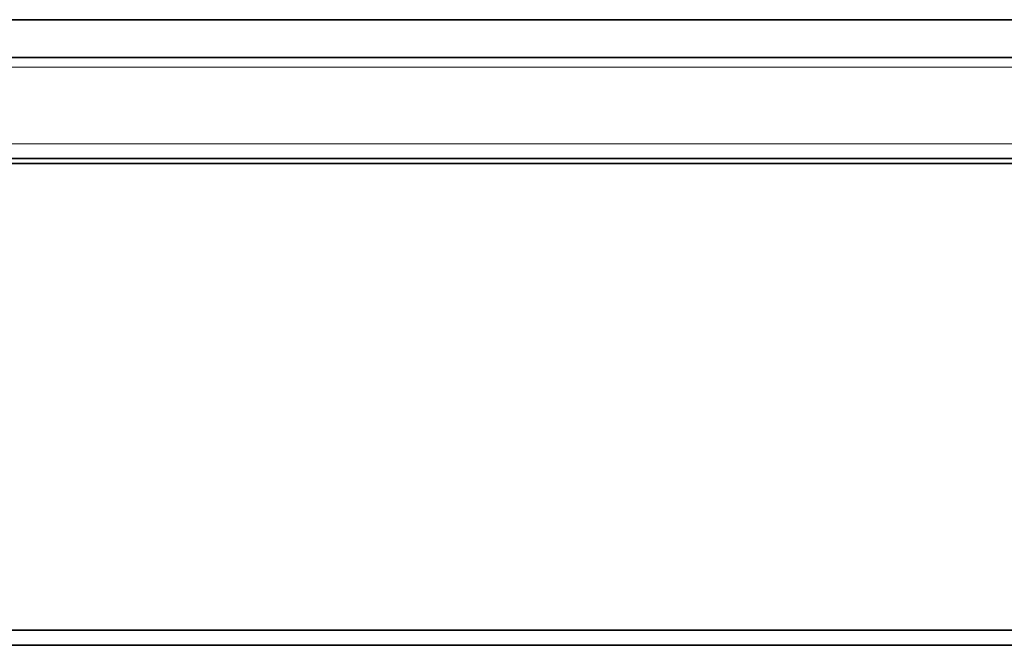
# Model space of a CAD drawing. Header units: millimetres. Extents: x 5 to 415, y 5 to 292.
# Tile 64 of 197: x 112 to 131, y 225 to 237. Entities that reach past the tile are written whole.
import ezdxf

# ---------------------------------------------------------------- set-up
doc = ezdxf.new("R2010")
doc.units = ezdxf.units.MM
doc.layers.add('Sichtbar (ISO)', color=7, linetype='Continuous', lineweight=35)
doc.layers.add('Sichtbar schmal (ISO)', color=7, linetype='Continuous', lineweight=18)

msp = doc.modelspace()

# ---------------------------------------------------------------- linework, layer by layer
at = {"layer": 'Sichtbar (ISO)'}
for p, q in [((93.33498841, 236.92628629), (181.01494938, 236.92628629)), ((93.33497246, 236.17628629), (181.01496605, 236.17628629)), ((137.17496785, 234.17628629), (88.57060314, 234.17628629)), ((131.67496891, 224.52605991), (88.52495454, 224.52592487))]:
    msp.add_line(p, q, dxfattribs=at)
for points, knots in [([(88.54690099, 234.0773177), (89.55503318, 234.07690961), (90.56792532, 234.07702805), (91.58076481, 234.07705763), (92.59408738, 234.07708721), (93.6073899, 234.07702004), (94.62064671, 234.07698301), (96.64716034, 234.07690894), (98.67347044, 234.07695813), (100.699811, 234.07698383), (104.75249211, 234.07703523), (108.80529364, 234.0769927), (112.85806768, 234.07699015), (120.96361577, 234.07698505), (129.06905316, 234.07713999), (137.17496784, 234.07639158)], [0.00000017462, 0.00000017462, 0.00000017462, 0.00000017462, 0.06247222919, 0.06247222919, 0.06247222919, 0.12497408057, 0.12497408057, 0.12497408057, 0.24997778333, 0.24997778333, 0.24997778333, 0.49998518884, 0.49998518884, 0.49998518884, 1, 1, 1, 1]), ([(88.52496744, 224.8262355), (96.63330081, 224.82620891), (104.74163417, 224.82618232), (120.95830097, 224.82612914), (129.0666344, 224.82610254), (137.17496784, 224.82612237)], [0.0000110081, 0.0000110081, 0.0000110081, 0.0000110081, 2.4325110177, 2.4325110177, 4.8650110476, 4.8650110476, 4.8650110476, 4.8650110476])]:
    msp.add_open_spline(points, degree=3, knots=knots, dxfattribs=at)
at = {"layer": 'Sichtbar schmal (ISO)'}
for p, q in [((93.33497246, 235.98326618), (181.01495404, 235.98326563)), ((93.33496361, 234.46581725), (181.01498313, 234.46582127))]:
    msp.add_line(p, q, dxfattribs=at)

doc.saveas('drawing.dxf')
